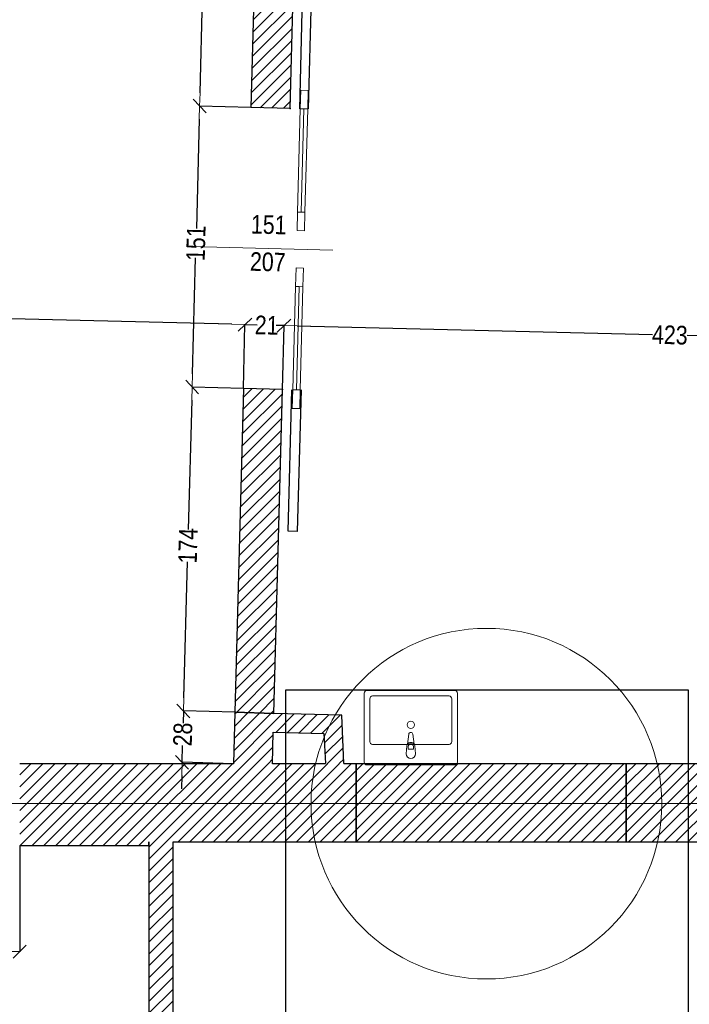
# Model space of a CAD drawing. Header units: millimetres. Extents: x -21056 to 421, y 9759 to 15589.
# Tile 69 of 120: x -3263 to -2904, y 10614 to 11143. Entities that reach past the tile are written whole.
import ezdxf
from ezdxf.enums import TextEntityAlignment as Align

# ---------------------------------------------------------------- set-up
doc = ezdxf.new("R2010")
doc.units = ezdxf.units.MM
doc.header["$LTSCALE"] = 25
doc.header["$MEASUREMENT"] = 0
doc.linetypes.add('Kropki i Kreski', pattern=[670.277762, 352.777767, -176.388884, 0, -141.111112])
for name, color, linetype, lineweight in [('0_Nr_pióra__60', 230, 'Continuous', 13), ('Drzwi ArchiCAD_Nr_pióra__48', 1, 'Continuous', 15), ('Konstrukcja - Siatki mod_Nr_pióra__48', 1, 'Continuous', 15), ('KR_INW_Nr_pióra__101', 252, 'Continuous', 5), ('KR_INW_Nr_pióra__27', 7, 'Continuous', 25), ('PRZEBUDOWA_WYBURZENIA_DZIAŁOWE_Nr_pióra__27', 7, 'Continuous', 25), ('PRZEBUDOWA_WYBURZENIA_DZIAŁOWE_Nr_pióra__48', 1, 'Continuous', 15), ('PRZEBUDOWA_WYBURZENIA_OPIS_Nr_pióra__48', 1, 'Continuous', 15), ('Znaczniki drzwi ArchiCADa_Nr_pióra__20', 1, 'Continuous', 13), ('Znaczniki drzwi ArchiCADa_Nr_pióra__7', 7, 'Continuous', 13)]:
    doc.layers.add(name, color=color, linetype=linetype, lineweight=lineweight)
for name, color, linetype in [('Drzwi ArchiCAD', 7, 'Continuous'), ('Konstrukcja - Siatki mod', 7, 'Continuous'), ('KR_INW', 7, 'Continuous'), ('MV RAMKA', 7, 'Continuous'), ('PRZEBUDOWA_WYBURZENIA_DZIAŁOWE', 7, 'Continuous'), ('PRZEBUDOWA_WYBURZENIA_OPIS', 7, 'Continuous'), ('Znaczniki drzwi ArchiCADa', 7, 'Continuous')]:
    doc.layers.add(name, color=color, linetype=linetype)
doc.styles.add('GENERATED_STYLE_1', font='ARIALN.TTF')
doc.linetypes.add('Dymek', pattern='A,0,[2,20231130_WYBURZENIA1.Shx,S=15.817082,R=0,X=-0.000255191,Y=0.048578],-1983.5,0', length=1983.5)
doc.linetypes.add('X', pattern='A,0,[1,20231130_WYBURZENIA1.Shx,S=2.380952,R=0,X=0,Y=0],-300,0', length=300)
doc.dimstyles.new('GENERATED_STYLE__1', dxfattribs={"dimscale": 0.1, "dimtxt": 100, "dimasz": 71.25, "dimexe": 0.18, "dimexo": 0, "dimgap": 0.09, "dimtad": 1, "dimdec": 0, "dimzin": 0, "dimdsep": 46, "dimtxsty": 'GENERATED_STYLE_1', "dimblk": 'ARROWHEAD_6', "dimblk1": 'ARROWHEAD_6', "dimblk2": 'ARROWHEAD_6', "dimcen": 0.09, "dimclrd": 256, "dimclre": 256, "dimclrt": 256, "dimadec": 1, "dimazin": 0, "dimtfac": 1, "dimtdec": 4, "dimtmove": 0, "dimatfit": 3, "dimfxl": 1, "dimtolj": 1, "dimtzin": 0, "dimarcsym": 0})
doc.dimstyles.new('GENERATED_STYLE__2', dxfattribs={"dimscale": 0.1, "dimtxt": 100, "dimasz": 71.25, "dimexe": 0.18, "dimexo": 0, "dimgap": 0.09, "dimtad": 1, "dimtih": 1, "dimtoh": 1, "dimdec": 0, "dimzin": 0, "dimdsep": 46, "dimtxsty": 'GENERATED_STYLE_1', "dimblk": 'ARROWHEAD_6', "dimblk1": 'ARROWHEAD_6', "dimblk2": 'ARROWHEAD_6', "dimcen": 0.09, "dimclrd": 256, "dimclre": 256, "dimclrt": 256, "dimadec": 1, "dimazin": 0, "dimtfac": 1, "dimtdec": 4, "dimtmove": 0, "dimatfit": 3, "dimfxl": 1, "dimtolj": 1, "dimtzin": 0, "dimarcsym": 0})
pattern_1 = [(45, (0, 0), (-31.819804, 31.819804), [])]

# ---------------------------------------------------------------- blocks, each defined once
blk = doc.blocks.new('Ściana_8', base_point=(215880.3, 113397.6))
at = {"layer": 'KR_INW_Nr_pióra__101', "linetype": 'Continuous'}
h = blk.add_hatch(dxfattribs=at)
h.set_pattern_fill('Cegła_licówka', color=256, style=0, pattern_type=2)
h.set_pattern_definition(pattern_1)
h.paths.add_polyline_path([(215880.3, 113397.6), (215880.3, 115166.8), (215750.3, 115166.8), (215750.3, 113397.6)])
at = {"layer": 'KR_INW_Nr_pióra__27', "linetype": 'Continuous', "flags": 128}
for points in [[(215750.3, 115166.8), (215750.3, 113397.6)], [(215880.3, 113397.6), (215880.3, 115166.8)]]:
    blk.add_lwpolyline(points, dxfattribs=at)
blk = doc.blocks.new('Ściana_10', base_point=(216203.5, 115586.8))
at = {"layer": 'KR_INW_Nr_pióra__101', "linetype": 'Continuous'}
h = blk.add_hatch(dxfattribs=at)
h.set_pattern_fill('Cegła_licówka', color=256, style=0, pattern_type=2)
h.set_pattern_definition(pattern_1)
h.paths.add_polyline_path([(216413.5, 115586.8), (216420.8, 115856.8), (216210.8, 115862.5), (216203.5, 115586.8)])
at = {"layer": 'KR_INW_Nr_pióra__27', "linetype": 'Continuous', "flags": 128}
for points in [[(216210.8, 115862.5), (216203.5, 115586.8)], [(216420.8, 115856.8), (216210.8, 115862.5)], [(216420.8, 115856.8), (216420.8, 115856.8)], [(216413.5, 115586.8), (216418.1, 115756.8)]]:
    blk.add_lwpolyline(points, dxfattribs=at)
blk = doc.blocks.new('Ściana_17', base_point=(215750.3, 115586.8))
at = {"layer": 'KR_INW_Nr_pióra__101', "linetype": 'Continuous'}
h = blk.add_hatch(dxfattribs=at)
h.set_pattern_fill('Cegła_licówka', color=256, style=0, pattern_type=2)
h.set_pattern_definition(pattern_1)
h.paths.add_polyline_path([(215750.3, 115166.8), (216862.4, 115166.8), (216862.4, 115586.8), (215750.3, 115586.8)])
at = {"layer": 'KR_INW_Nr_pióra__27', "linetype": 'Continuous', "flags": 128}
for points in [[(216203.5, 115586.8), (215750.3, 115586.8)], [(216697.3, 115586.8), (216413.5, 115586.8)], [(216862.4, 115586.8), (216797.4, 115586.8)], [(216862.4, 115166.8), (216862.4, 115586.8)], [(215880.3, 115166.8), (216862.4, 115166.8)]]:
    blk.add_lwpolyline(points, dxfattribs=at)
blk = doc.blocks.new('Ściana_29', base_point=(216210.8, 115862.5))
at = {"layer": 'KR_INW_Nr_pióra__101', "linetype": 'Continuous'}
h = blk.add_hatch(dxfattribs=at)
h.set_pattern_fill('Cegła_licówka', color=256, style=0, pattern_type=2)
h.set_pattern_definition(pattern_1)
h.paths.add_polyline_path([(216418.1, 115756.8), (216690, 115749.5), (216785.8, 115846.9), (216420.8, 115856.8)])
at = {"layer": 'KR_INW_Nr_pióra__27', "linetype": 'Continuous', "flags": 128}
for points in [[(216785.8, 115846.9), (216420.8, 115856.8)], [(216418.1, 115756.8), (216690, 115749.5)]]:
    blk.add_lwpolyline(points, dxfattribs=at)
blk = doc.blocks.new('Ściana_30', base_point=(216785.8, 115846.9))
at = {"layer": 'KR_INW_Nr_pióra__101', "linetype": 'Continuous'}
h = blk.add_hatch(dxfattribs=at)
h.set_pattern_fill('Cegła_licówka', color=256, style=0, pattern_type=2)
h.set_pattern_definition(pattern_1)
h.paths.add_polyline_path([(216690, 115749.5), (216697.3, 115586.8), (216797.4, 115586.8), (216785.8, 115846.9)])
at = {"layer": 'KR_INW_Nr_pióra__27', "linetype": 'Continuous', "flags": 128}
for points in [[(216797.4, 115586.8), (216785.8, 115846.9)], [(216690, 115749.5), (216697.3, 115586.8)]]:
    blk.add_lwpolyline(points, dxfattribs=at)
blk = doc.blocks.new('Drzwi przesuwne_ podwójne_ kieszeniowe 19')
at = {"layer": 'Drzwi ArchiCAD_Nr_pióra__48', "linetype": 'Continuous'}
for p, q in [((-754.5, -5), (-854.5, -5)), ((-854.5, -5), (-854.5, -45)), ((-854.5, -45), (-754.5, -45)), ((-200, -5), (-754.5, -5)), ((-754.5, -5), (-754.5, -25)), ((-754.5, -45), (-754.5, -5)), ((-754.5, -25), (-200, -25)), ((-200, -25), (-754.5, -25)), ((-754.5, -25), (-754.5, -45)), ((-200, -25), (-754.5, -25)), ((-754.5, -45), (-200, -45)), ((-200, -25), (-200, -5)), ((-100, -5), (-200, -5)), ((-200, -5), (-200, -45)), ((-200, -45), (-200, -25)), ((-200, -45), (-100, -45)), ((-100, -45), (-100, -5)), ((100, -5), (200, -5)), ((100, -45), (100, -5)), ((200, -45), (100, -45)), ((200, -25), (200, -5)), ((200, -5), (754.5, -5)), ((200, -5), (200, -45)), ((754.5, -25), (200, -25)), ((200, -45), (200, -25)), ((200, -25), (754.5, -25)), ((200, -25), (754.5, -25)), ((754.5, -45), (200, -45)), ((754.5, -5), (754.5, -25)), ((754.5, -45), (754.5, -5)), ((754.5, -5), (854.5, -5)), ((754.5, -25), (754.5, -45)), ((854.5, -45), (754.5, -45)), ((854.5, -5), (854.5, -45))]:
    blk.add_line(p, q, dxfattribs=at)
blk = doc.blocks.new('Znacznik Wym 19_23')
at = {"layer": 'Znaczniki drzwi ArchiCADa_Nr_pióra__20', "linetype": 'Continuous'}
blk.add_line((0, -460), (0, 300), dxfattribs=at)
at = {"layer": 'Znaczniki drzwi ArchiCADa_Nr_pióra__7', "style": 'GENERATED_STYLE_1'}
for tag, rotation, p in [('AC_MarkerText_3', 270, (-182.4, 12.7)), ('AC_MarkerText_2', 270, (17.6, -51.3)), ('AC_MarkerText_5', 180, (-108.8, -192.9))]:
    blk.add_attdef(tag, text='', height=100, rotation=rotation, dxfattribs=at).set_placement(p, align=Align.BOTTOM_LEFT)
blk = doc.blocks.new('Ściana_121', base_point=(216210.8, 115862.5))
at = {"layer": 'PRZEBUDOWA_WYBURZENIA_DZIAŁOWE_Nr_pióra__48', "linetype": 'Continuous'}
h = blk.add_hatch(dxfattribs=at)
h.set_pattern_fill('Cegła_licówka', color=256, style=0, pattern_type=2)
h.set_pattern_definition(pattern_1)
h.paths.add_polyline_path([(216352.2, 121145.6), (216297.8, 119109.8), (216507.7, 119104.2), (216562.2, 121140)])
h = blk.add_hatch(dxfattribs=at)
h.set_pattern_fill('Cegła_licówka', color=256, style=0, pattern_type=2)
h.set_pattern_definition(pattern_1)
h.paths.add_polyline_path([(216210.8, 115862.5), (216420.8, 115856.8), (216467.3, 117595.6), (216257.4, 117601.2)])
at = {"layer": 'PRZEBUDOWA_WYBURZENIA_DZIAŁOWE_Nr_pióra__27', "linetype": 'Continuous'}
for p, q in [((216578, 119862.1), (216557.7, 119102.8)), ((216607.6, 119101.5), (216628, 119860.8)), ((216497, 116835), (216517.3, 117594.3)), ((216567.3, 117592.9), (216546.9, 116833.7)), ((216546.9, 116833.7), (216497, 116835))]:
    blk.add_line(p, q, dxfattribs=at)
at = {"layer": 'PRZEBUDOWA_WYBURZENIA_DZIAŁOWE_Nr_pióra__27', "linetype": 'X'}
for p, q in [((216507.7, 119104.2), (216297.8, 119109.8)), ((216467.3, 117595.6), (216257.4, 117601.2))]:
    blk.add_line(p, q, dxfattribs=at)
at = {"layer": 'PRZEBUDOWA_WYBURZENIA_DZIAŁOWE_Nr_pióra__27', "linetype": 'X', "flags": 128}
for points in [[(216352.2, 121145.6), (216297.8, 119109.8)], [(216507.7, 119104.2), (216562.2, 121140)], [(216257.4, 117601.2), (216210.8, 115862.5)], [(216420.8, 115856.8), (216467.3, 117595.6)], [(216210.8, 115862.5), (216420.8, 115856.8)]]:
    blk.add_lwpolyline(points, dxfattribs=at)
at = {"layer": 'PRZEBUDOWA_WYBURZENIA_DZIAŁOWE_Nr_pióra__27', "linetype": 'X'}
for p in [(216507.7, 119104.2), (216467.3, 117595.6)]:
    blk.add_point(p, dxfattribs=at)
at = {"layer": 'Drzwi ArchiCAD', "linetype": 'Continuous', "xscale": -1, "zscale": 1000, "rotation": 268.4669030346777}
blk.add_blockref('Drzwi przesuwne_ podwójne_ kieszeniowe 19', (216587.5, 118347.2), dxfattribs=at)
at = {"layer": 'Znaczniki drzwi ArchiCADa', "color": 14, "lineweight": 13, "true_color": 0xb00000}
ref = blk.add_blockref('Znacznik Wym 19_23', (216277.6, 118355.5), dxfattribs=dict(at, rotation=88.46690303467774))
ref.add_attrib('AC_MarkerText_2', '151', dxfattribs={"layer": 'Znaczniki drzwi ArchiCADa_Nr_pióra__7', "color": 7, "height": 100, "rotation": 358.4669, "style": 'GENERATED_STYLE_1'}).set_placement((216296, 118403.3), align=Align.BOTTOM_LEFT)
ref.add_attrib('AC_MarkerText_3', '207', dxfattribs={"layer": 'Znaczniki drzwi ArchiCADa_Nr_pióra__7', "color": 7, "height": 100, "rotation": 358.4669, "style": 'GENERATED_STYLE_1'}).set_placement((216290.7, 118203.4), align=Align.BOTTOM_LEFT)
blk = doc.blocks.new('Ściana_131', base_point=(215056.7, 115586.8))
at = {"layer": 'KR_INW_Nr_pióra__101', "linetype": 'Continuous'}
h = blk.add_hatch(dxfattribs=at)
h.set_pattern_fill('Cegła_licówka', color=256, style=0, pattern_type=2)
h.set_pattern_definition(pattern_1)
h.paths.add_polyline_path([(215056.7, 115146.8), (215750.3, 115146.8), (215750.3, 115586.8), (215056.7, 115586.8)])
at = {"layer": 'KR_INW_Nr_pióra__27', "linetype": 'Continuous', "flags": 128}
for points in [[(215750.3, 115586.8), (215056.7, 115586.8)], [(215056.7, 115146.8), (215750.3, 115146.8)], [(215750.3, 115146.8), (215750.3, 115166.8)]]:
    blk.add_lwpolyline(points, dxfattribs=at)
blk = doc.blocks.new('Ściana_133', base_point=(218312.4, 115586.8))
at = {"layer": 'KR_INW_Nr_pióra__101', "linetype": 'Continuous'}
h = blk.add_hatch(dxfattribs=at)
h.set_pattern_fill('Cegła_licówka', color=256, style=0, pattern_type=2)
h.set_pattern_definition(pattern_1)
h.paths.add_polyline_path([(218312.4, 115166.8), (224463.2, 115166.8), (224463.2, 115586.8), (218312.4, 115586.8)])
at = {"layer": 'KR_INW_Nr_pióra__27', "linetype": 'Continuous', "flags": 128}
for points in [[(220688.1, 115586.8), (218312.4, 115586.8)], [(218312.4, 115586.8), (218312.4, 115166.8)], [(221340.1, 115586.8), (220798.1, 115586.8)], [(224463.2, 115586.8), (221450.1, 115586.8)], [(218312.4, 115166.8), (218956.3, 115166.8)], [(219086.3, 115166.8), (224463.2, 115166.8)]]:
    blk.add_lwpolyline(points, dxfattribs=at)
blk = doc.blocks.new('Ściana_134', base_point=(216862.4, 115166.8))
at = {"layer": 'PRZEBUDOWA_WYBURZENIA_DZIAŁOWE_Nr_pióra__48', "linetype": 'Continuous'}
h = blk.add_hatch(dxfattribs=at)
h.set_pattern_fill('Cegła_licówka', color=256, style=0, pattern_type=2)
h.set_pattern_definition(pattern_1)
h.paths.add_polyline_path([(216862.4, 115166.8), (218312.4, 115166.8), (218312.4, 115586.8), (216862.4, 115586.8)])
at = {"layer": 'PRZEBUDOWA_WYBURZENIA_DZIAŁOWE_Nr_pióra__27', "linetype": 'X', "flags": 128}
for points in [[(218312.4, 115586.8), (216862.4, 115586.8)], [(216862.4, 115586.8), (216862.4, 115166.8)], [(218312.4, 115166.8), (218312.4, 115586.8)], [(216862.4, 115166.8), (218312.4, 115166.8)]]:
    blk.add_lwpolyline(points, dxfattribs=at)
blk = doc.blocks.new('Umywalka 19')
at = {"layer": 'PRZEBUDOWA_WYBURZENIA_OPIS_Nr_pióra__48', "linetype": 'Continuous'}
for p, q in [((-235, 0), (235, 0)), ((-250, -385), (-250, -15)), ((250, -15), (250, -385)), ((-25, -60), (-21, -102)), ((-13.6, -99.8), (-13.6, -84.9)), ((-13.6, -84.9), (13.6, -84.9)), ((13.6, -84.9), (13.6, -99.8)), ((21, -102), (25, -60)), ((-220, -355), (-220, -125)), ((-205, -110), (205, -110)), ((-17.7, -111.5), (-11.1, -164.4)), ((11.1, -164.4), (17.7, -111.5)), ((220, -125), (220, -355)), ((235, -400), (-235, -400)), ((205, -370), (-205, -370))]:
    blk.add_line(p, q, dxfattribs=at)
blk.add_circle((0, -215), 20, dxfattribs=at)
for centre, radius, start, end in [((-235, -15), 15, 90, 180), ((235, -15), 15, 0, 90), ((0, -60), 25, 0, 180), ((0, -100.1), 21.1, 185.1696, 212.771), ((0, -99.8), 13.6, 180, 0), ((0, -100.1), 21.1, 327.229, 354.8304), ((-205, -125), 15, 90, 180), ((0, -100.1), 21.1, 212.771, 327.229), ((205, -125), 15, 0, 90), ((0, -163), 11.2, 187.1389, 352.8611), ((-205, -355), 15, 180, 270), ((205, -355), 15, 270, 0), ((-235, -385), 15, 180, 270), ((235, -385), 15, 270, 0)]:
    blk.add_arc(centre, radius, start, end, dxfattribs=at)
blk = doc.blocks.new('ARROWHEAD_6')
at = {"color": 0, "linetype": 'Continuous', "lineweight": 0}
for p, q in [((0, 0), (-1, 0)), ((-0.5, -0.5), (0.5, 0.5))]:
    blk.add_line(p, q, dxfattribs=at)
blk = doc.blocks.new('*D644')
at = {"layer": 'Defpoints', "color": 0}
for p in [(-3175.28, 10771.91), (-3147.77, 10771.17), (-3148.5, 10743.6)]:
    blk.add_point(p, dxfattribs=at)
at = {"layer": 'PRZEBUDOWA_WYBURZENIA_OPIS', "linetype": 'Continuous', "lineweight": -2}
for p, q in [((-3175.09, 10779.03), (-3174.89, 10786.15)), ((-3175.28, 10771.91), (-3175.45, 10765.27)), ((-3147.77, 10771.17), (-3175.29, 10771.91)), ((-3176.01, 10744.34), (-3175.77, 10753.35)), ((-3148.5, 10743.6), (-3176.03, 10744.34)), ((-3176.2, 10737.22), (-3176.39, 10730.09))]:
    blk.add_line(p, q, dxfattribs=at)
at = {"layer": 'PRZEBUDOWA_WYBURZENIA_OPIS', "linetype": 'ByBlock', "lineweight": -2, "xscale": 7.125, "yscale": 7.125, "zscale": 7.125}
for p, rotation in [((-3175.28, 10771.91), 268.4669030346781), ((-3176.01, 10744.34), 88.46690303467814)]:
    blk.add_blockref('ARROWHEAD_6', p, dxfattribs=dict(at, rotation=rotation))
at = {"layer": 'PRZEBUDOWA_WYBURZENIA_OPIS', "lineweight": 13, "insert": (-3175.61, 10759.31), "char_height": 10, "attachment_point": 5, "rotation": 88.4669, "style": 'GENERATED_STYLE_1'}
blk.add_mtext('\\A1;28', dxfattribs=at)
blk = doc.blocks.new('*D645')
at = {"layer": 'Defpoints', "color": 0}
for p in [(-3170.62, 10945.79), (-3143.11, 10945.05), (-3147.77, 10771.17)]:
    blk.add_point(p, dxfattribs=at)
at = {"layer": 'PRZEBUDOWA_WYBURZENIA_OPIS', "linetype": 'Continuous', "lineweight": -2}
for p, q in [((-3143.11, 10945.05), (-3170.64, 10945.79)), ((-3170.81, 10938.66), (-3172.67, 10869.29)), ((-3175.09, 10779.03), (-3173.13, 10851.96)), ((-3147.77, 10771.17), (-3175.29, 10771.91))]:
    blk.add_line(p, q, dxfattribs=at)
at = {"layer": 'PRZEBUDOWA_WYBURZENIA_OPIS', "linetype": 'ByBlock', "lineweight": -2, "xscale": 7.125, "yscale": 7.125, "zscale": 7.125}
for p, rotation in [((-3170.62, 10945.79), 88.46690303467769), ((-3175.28, 10771.91), 268.4669030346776)]:
    blk.add_blockref('ARROWHEAD_6', p, dxfattribs=dict(at, rotation=rotation))
at = {"layer": 'PRZEBUDOWA_WYBURZENIA_OPIS', "lineweight": 13, "insert": (-3172.9, 10860.63), "char_height": 10, "attachment_point": 5, "rotation": 88.4669, "style": 'GENERATED_STYLE_1'}
blk.add_mtext('\\A1;174', dxfattribs=at)
blk = doc.blocks.new('*D646')
at = {"layer": 'Defpoints', "color": 0}
for p in [(-3166.58, 11096.64), (-3139.08, 11095.9), (-3143.11, 10945.05)]:
    blk.add_point(p, dxfattribs=at)
at = {"layer": 'PRZEBUDOWA_WYBURZENIA_OPIS', "linetype": 'Continuous', "lineweight": -2}
for p, q in [((-3139.08, 11095.9), (-3166.6, 11096.64)), ((-3166.78, 11089.52), (-3168.34, 11030.88)), ((-3170.43, 10952.91), (-3168.77, 11015.11)), ((-3143.11, 10945.05), (-3170.64, 10945.79))]:
    blk.add_line(p, q, dxfattribs=at)
at = {"layer": 'PRZEBUDOWA_WYBURZENIA_OPIS', "linetype": 'ByBlock', "lineweight": -2, "xscale": 7.125, "yscale": 7.125, "zscale": 7.125}
for p, rotation in [((-3166.58, 11096.64), 88.46690303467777), ((-3170.62, 10945.79), 268.4669030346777)]:
    blk.add_blockref('ARROWHEAD_6', p, dxfattribs=dict(at, rotation=rotation))
at = {"layer": 'PRZEBUDOWA_WYBURZENIA_OPIS', "lineweight": 13, "insert": (-3168.56, 11023), "char_height": 10, "attachment_point": 5, "rotation": 88.4669, "style": 'GENERATED_STYLE_1'}
blk.add_mtext('\\A1;151', dxfattribs=at)
blk = doc.blocks.new('*D647')
at = {"layer": 'Defpoints', "color": 0}
for p in [(-3161.14, 11300.22), (-3133.63, 11299.49), (-3139.08, 11095.9)]:
    blk.add_point(p, dxfattribs=at)
at = {"layer": 'PRZEBUDOWA_WYBURZENIA_OPIS', "linetype": 'Continuous', "lineweight": -2}
for p, q in [((-3133.63, 11299.49), (-3161.15, 11300.22)), ((-3161.33, 11293.1), (-3163.57, 11209.33)), ((-3166.39, 11103.76), (-3164.06, 11191.09)), ((-3139.08, 11095.9), (-3166.6, 11096.64))]:
    blk.add_line(p, q, dxfattribs=at)
at = {"layer": 'PRZEBUDOWA_WYBURZENIA_OPIS', "linetype": 'ByBlock', "lineweight": -2, "xscale": 7.125, "yscale": 7.125, "zscale": 7.125}
for p, rotation in [((-3161.14, 11300.22), 88.46690303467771), ((-3166.58, 11096.64), 268.4669030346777)]:
    blk.add_blockref('ARROWHEAD_6', p, dxfattribs=dict(at, rotation=rotation))
at = {"layer": 'PRZEBUDOWA_WYBURZENIA_OPIS', "lineweight": 13, "insert": (-3163.81, 11200.21), "char_height": 10, "attachment_point": 5, "rotation": 88.4669, "style": 'GENERATED_STYLE_1'}
blk.add_mtext('\\A1;204', dxfattribs=at)
blk = doc.blocks.new('*D655')
at = {"layer": 'Defpoints', "color": 0}
for p in [(-3142.28, 10979.32), (-3532.82, 10946.63), (-3143.11, 10945.05)]:
    blk.add_point(p, dxfattribs=at)
at = {"layer": 'PRZEBUDOWA_WYBURZENIA_OPIS', "linetype": 'Continuous', "lineweight": -2}
for p, q in [((-3532.82, 10946.63), (-3531.79, 10988.86)), ((-3524.67, 10988.67), (-3344.3, 10984.26)), ((-3149.4, 10979.5), (-3326.2, 10983.82)), ((-3143.11, 10945.05), (-3142.27, 10979.34))]:
    blk.add_line(p, q, dxfattribs=at)
at = {"layer": 'PRZEBUDOWA_WYBURZENIA_OPIS', "linetype": 'ByBlock', "lineweight": -2, "xscale": 7.125, "yscale": 7.125, "zscale": 7.125}
for p, rotation in [((-3531.79, 10988.84), 178.6001029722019), ((-3142.28, 10979.32), 358.6001029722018)]:
    blk.add_blockref('ARROWHEAD_6', p, dxfattribs=dict(at, rotation=rotation))
at = {"layer": 'PRZEBUDOWA_WYBURZENIA_OPIS', "lineweight": 13, "insert": (-3335.25, 10984.04), "char_height": 10, "attachment_point": 5, "rotation": 358.6001, "style": 'GENERATED_STYLE_1'}
blk.add_mtext('\\A1;390', dxfattribs=at)
blk = doc.blocks.new('*D656')
at = {"layer": 'Defpoints', "color": 0}
for p in [(-3121.28, 10978.81), (-3143.11, 10945.05), (-3122.12, 10944.49)]:
    blk.add_point(p, dxfattribs=at)
at = {"layer": 'PRZEBUDOWA_WYBURZENIA_OPIS', "linetype": 'Continuous', "lineweight": -2}
for p, q in [((-3149.4, 10979.5), (-3156.52, 10979.67)), ((-3143.11, 10945.05), (-3142.27, 10979.34)), ((-3142.28, 10979.32), (-3135.75, 10979.17)), ((-3121.28, 10978.81), (-3125.43, 10978.91)), ((-3122.12, 10944.49), (-3121.28, 10978.83)), ((-3114.16, 10978.64), (-3107.04, 10978.46))]:
    blk.add_line(p, q, dxfattribs=at)
at = {"layer": 'PRZEBUDOWA_WYBURZENIA_OPIS', "linetype": 'ByBlock', "lineweight": -2, "xscale": 7.125, "yscale": 7.125, "zscale": 7.125}
for p, rotation in [((-3142.28, 10979.32), 358.6001029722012), ((-3121.28, 10978.81), 178.6001029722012)]:
    blk.add_blockref('ARROWHEAD_6', p, dxfattribs=dict(at, rotation=rotation))
at = {"layer": 'PRZEBUDOWA_WYBURZENIA_OPIS', "lineweight": 13, "insert": (-3130.59, 10979.04), "char_height": 10, "attachment_point": 5, "rotation": 358.6001, "style": 'GENERATED_STYLE_1'}
blk.add_mtext('\\A1;21', dxfattribs=at)
blk = doc.blocks.new('*D657')
at = {"layer": 'Defpoints', "color": 0}
for p in [(-2697.92, 10968.47), (-3122.12, 10944.49), (-2700.97, 10843.67)]:
    blk.add_point(p, dxfattribs=at)
at = {"layer": 'PRZEBUDOWA_WYBURZENIA_OPIS', "linetype": 'Continuous', "lineweight": -2}
for p, q in [((-3122.12, 10944.49), (-3121.28, 10978.83)), ((-3114.16, 10978.64), (-2923.44, 10973.98)), ((-2705.04, 10968.64), (-2904.99, 10973.53)), ((-2700.97, 10843.67), (-2697.92, 10968.48))]:
    blk.add_line(p, q, dxfattribs=at)
at = {"layer": 'PRZEBUDOWA_WYBURZENIA_OPIS', "linetype": 'ByBlock', "lineweight": -2, "xscale": 7.125, "yscale": 7.125, "zscale": 7.125}
for p, rotation in [((-3121.28, 10978.81), 178.6001029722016), ((-2697.92, 10968.47), 358.6001029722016)]:
    blk.add_blockref('ARROWHEAD_6', p, dxfattribs=dict(at, rotation=rotation))
at = {"layer": 'PRZEBUDOWA_WYBURZENIA_OPIS', "lineweight": 13, "insert": (-2914.21, 10973.75), "char_height": 10, "attachment_point": 5, "rotation": 358.6001, "style": 'GENERATED_STYLE_1'}
blk.add_mtext('\\A1;423', dxfattribs=at)
blk = doc.blocks.new('*D674')
at = {"layer": 'Defpoints', "color": 0}
for p in [(-3351.18, 10699.6), (-3263.18, 10699.6), (-3263.18, 10642.7)]:
    blk.add_point(p, dxfattribs=at)
at = {"layer": 'PRZEBUDOWA_WYBURZENIA_OPIS', "linetype": 'Continuous', "lineweight": -2}
for p, q in [((-3351.18, 10699.6), (-3351.18, 10642.68)), ((-3263.18, 10699.6), (-3263.18, 10642.68)), ((-3344.05, 10642.7), (-3270.3, 10642.7))]:
    blk.add_line(p, q, dxfattribs=at)
at = {"layer": 'PRZEBUDOWA_WYBURZENIA_OPIS', "linetype": 'ByBlock', "lineweight": -2, "xscale": 7.125, "yscale": 7.125, "zscale": 7.125, "rotation": 180}
blk.add_blockref('ARROWHEAD_6', (-3351.18, 10642.7), dxfattribs=at)
at = {"layer": 'PRZEBUDOWA_WYBURZENIA_OPIS', "linetype": 'ByBlock', "lineweight": -2, "xscale": 7.125, "yscale": 7.125, "zscale": 7.125}
blk.add_blockref('ARROWHEAD_6', (-3263.18, 10642.7), dxfattribs=at)
at = {"layer": 'PRZEBUDOWA_WYBURZENIA_OPIS', "lineweight": 13, "insert": (-3305.99, 10647.81), "char_height": 10, "attachment_point": 5, "style": 'GENERATED_STYLE_1'}
blk.add_mtext('\\A1;88', dxfattribs=at)
blk = doc.blocks.new('Standardowy znacznik siatki_8')
at = {"layer": 'Konstrukcja - Siatki mod_Nr_pióra__48', "linetype": 'Kropki i Kreski'}
blk.add_line((1000, 0), (72912, 0), dxfattribs=at)

msp = doc.modelspace()

# ---------------------------------------------------------------- linework, layer by layer
at = {"layer": '0_Nr_pióra__60', "linetype": 'Dymek'}
msp.add_circle((-3012.67, 10722.14), 94.12, dxfattribs=at)
at = {"layer": 'MV RAMKA', "color": 14, "true_color": 0xb00000}
msp.add_lwpolyline([(-3120.25, 10783.27), (-2904.31, 10783.27), (-2904.31, 10459.65), (-3120.25, 10459.65)], close=True, dxfattribs=at)

# ---------------------------------------------------------------- block references
at = {"layer": 'Konstrukcja - Siatki mod', "color": 8, "linetype": 'Continuous', "lineweight": 13, "xscale": 0.1, "yscale": 0.1, "zscale": 100}
msp.add_blockref('Standardowy znacznik siatki_8', (-6969.92, 10722.14), dxfattribs=at)
at = {"layer": 'KR_INW', "xscale": 0.1, "yscale": 0.1, "zscale": 0.1}
for name, p in [('Ściana_10', (-3148.5, 10743.6)), ('Ściana_29', (-3147.77, 10771.17)), ('Ściana_30', (-3090.27, 10769.62)), ('Ściana_131', (-3263.18, 10743.6)), ('Ściana_17', (-3193.82, 10743.6)), ('Ściana_133', (-2937.61, 10743.6)), ('Ściana_8', (-3180.82, 10524.68))]:
    msp.add_blockref(name, p, dxfattribs=at)
at = {"layer": 'PRZEBUDOWA_WYBURZENIA_DZIAŁOWE', "xscale": 0.1, "yscale": 0.1, "zscale": 0.1}
for name, p in [('Ściana_121', (-3147.77, 10771.17)), ('Ściana_134', (-3082.61, 10701.6))]:
    msp.add_blockref(name, p, dxfattribs=at)
at = {"layer": 'PRZEBUDOWA_WYBURZENIA_OPIS', "color": 104, "linetype": 'Continuous', "lineweight": 13, "true_color": 0x029e21, "xscale": 0.1, "yscale": 0.1, "zscale": 100, "rotation": 180}
msp.add_blockref('Umywalka 19', (-3053.24, 10742.94), dxfattribs=at)

# ---------------------------------------------------------------- dimensions: what is measured, and where the dimension line sits
at = {"layer": 'PRZEBUDOWA_WYBURZENIA_OPIS', "linetype": 'Continuous', "lineweight": 13}
for base, p1, p2, angle, picture, middle, turn in [((-3161.14, 11300.22), (-3139.08, 11095.9), (-3133.63, 11299.49), 88.4669, '*D647', (-3163.81, 11200.21), 88.4669), ((-3166.58, 11096.64), (-3143.11, 10945.05), (-3139.08, 11095.9), 88.4669, '*D646', (-3168.56, 11023), 88.4669), ((-3142.28, 10979.32), (-3532.82, 10946.63), (-3143.11, 10945.05), 358.6001, '*D655', (-3335.25, 10984.04), 358.6001), ((-3121.28, 10978.81), (-3143.11, 10945.05), (-3122.12, 10944.49), 358.6001, '*D656', (-3130.59, 10979.04), 358.6001), ((-2697.92, 10968.47), (-3122.12, 10944.49), (-2700.97, 10843.67), 358.6001, '*D657', (-2914.21, 10973.75), 358.6001), ((-3170.62, 10945.79), (-3147.77, 10771.17), (-3143.11, 10945.05), 88.4669, '*D645', (-3172.9, 10860.63), 88.4669), ((-3175.28, 10771.91), (-3148.5, 10743.6), (-3147.77, 10771.17), 88.4669, '*D644', (-3175.61, 10759.31), 88.4669)]:
    dim = msp.add_linear_dim(base=base, p1=p1, p2=p2, angle=angle, dimstyle='GENERATED_STYLE__1', dxfattribs=at)
    dim.commit()
    dim.dimension.update_dxf_attribs({"geometry": picture, "text_midpoint": middle, "dimtype": 160, "text_rotation": turn})
dim = msp.add_linear_dim(base=(-3263.18, 10642.7), p1=(-3351.18, 10699.6), p2=(-3263.18, 10699.6), dimstyle='GENERATED_STYLE__2', dxfattribs=at)
dim.commit()
dim.dimension.update_dxf_attribs({"geometry": '*D674', "text_midpoint": (-3305.99, 10642.7), "dimtype": 160})

doc.saveas('drawing.dxf')
